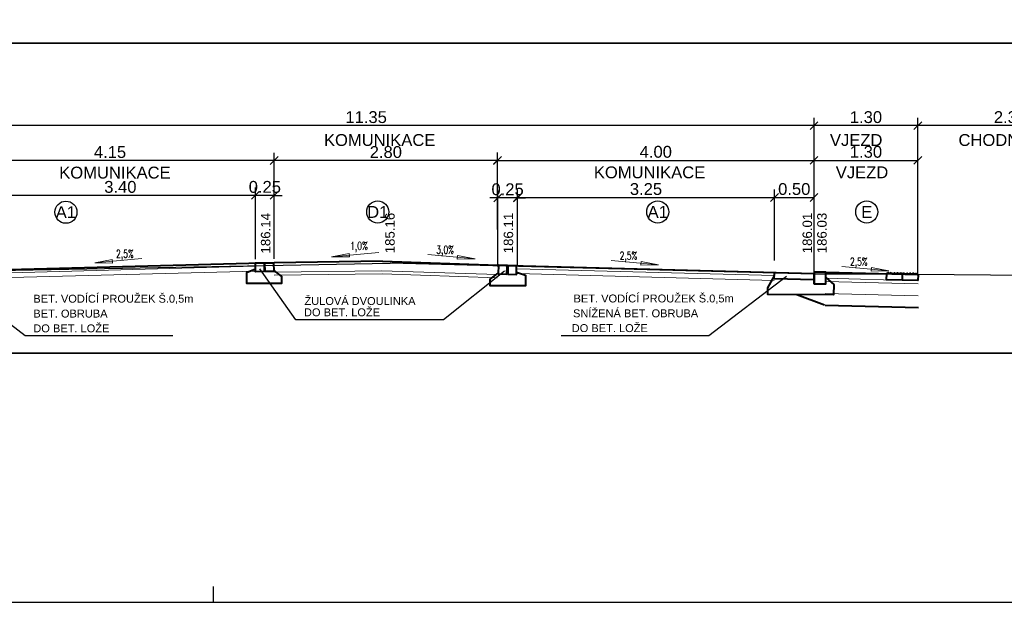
# Model space of a CAD drawing. Extents: x -698823 to -696424, y -1038555 to -1037403.
# Tile 16 of 42: x -697762 to -697750, y -1038270 to -1038263. Entities that reach past the tile are written whole.
import ezdxf
from ezdxf.enums import TextEntityAlignment as Align

# ---------------------------------------------------------------- set-up
doc = ezdxf.new("R2010")
doc.units = 0
for name, color, linetype, lineweight in [('3-řez-kóty návrh', 1, 'Continuous', 25), ('3-řez-kóty stav', 8, 'Continuous', 18), ('3-řez-návrh', 1, 'Continuous', 40), ('3-řez-popis', 7, 'Continuous', 20)]:
    doc.layers.add(name, color=color, linetype=linetype, lineweight=lineweight)
doc.styles.add('arial', font='arial.ttf')
doc.styles.add('TABULKA', font='romans.shx', dxfattribs={"width": 0.7})
doc.dimstyles.new('50', dxfattribs={"dimtxt": 0.15, "dimasz": 0.1, "dimexe": 0.1, "dimexo": 0.2, "dimgap": 0.06, "dimtad": 1, "dimrnd": 0.05, "dimzin": 0, "dimdsep": 46, "dimtxsty": 'arial', "dimblk": 'OBLIQUE', "dimcen": 0.09, "dimadec": 0, "dimazin": 0, "dimtfac": 1, "dimtix": 1, "dimtmove": 0, "dimatfit": 3, "dimldrblk": 'OBLIQUE', "dimfxl": 6, "dimfxlon": 1, "dimtolj": 1, "dimtzin": 0, "dimarcsym": 1})

# ---------------------------------------------------------------- blocks, each defined once
blk = doc.blocks.new('_OBLIQUE')
at = {"color": 0, "linetype": 'ByBlock'}
blk.add_line((-0.5, -0.5), (0.5, 0.5), dxfattribs=at)
blk = doc.blocks.new('*D539')
at = {"layer": '3-řez-kóty stav', "color": 0, "lineweight": -2}
for p, q in [((-697763.684, -1038265.863), (-697763.684, -1038264.052)), ((-697752.356, -1038265.983), (-697752.356, -1038264.052)), ((-697752.356, -1038264.152), (-697763.684, -1038264.152))]:
    blk.add_line(p, q, dxfattribs=at)
at = {"layer": '3-řez-kóty stav', "color": 0, "lineweight": -2, "xscale": 0.1, "yscale": 0.1, "zscale": 0.1}
for p, rotation in [((-697763.684, -1038264.152), 180.0000000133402), ((-697752.356, -1038264.152), 1.334020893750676e-08)]:
    blk.add_blockref('_OBLIQUE', p, dxfattribs=dict(at, rotation=rotation))
at = {"layer": '3-řez-kóty stav', "color": 0, "insert": (-697758.02, -1038264.045), "char_height": 0.15, "attachment_point": 5, "rotation": 0, "style": 'arial'}
blk.add_mtext('\\A1;11.35', dxfattribs=at)
blk = doc.blocks.new('*D540')
at = {"layer": '3-řez-kóty stav', "color": 0, "lineweight": -2}
for p, q in [((-697752.356, -1038266.017), (-697752.356, -1038264.052)), ((-697751.042, -1038265.983), (-697751.042, -1038264.052)), ((-697751.042, -1038264.152), (-697752.356, -1038264.152))]:
    blk.add_line(p, q, dxfattribs=at)
at = {"layer": '3-řez-kóty stav', "color": 0, "lineweight": -2, "xscale": 0.1, "yscale": 0.1, "zscale": 0.1}
for p, rotation in [((-697752.356, -1038264.152), 180.0000000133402), ((-697751.042, -1038264.152), 1.334020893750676e-08)]:
    blk.add_blockref('_OBLIQUE', p, dxfattribs=dict(at, rotation=rotation))
at = {"layer": '3-řez-kóty stav', "color": 0, "insert": (-697751.699, -1038264.045), "char_height": 0.15, "attachment_point": 5, "rotation": 0, "style": 'arial'}
blk.add_mtext('\\A1;1.30', dxfattribs=at)
blk = doc.blocks.new('*D541')
at = {"layer": '3-řez-kóty stav', "color": 0, "lineweight": -2}
for p, q in [((-697751.042, -1038266.047), (-697751.042, -1038264.052)), ((-697748.714, -1038265.982), (-697748.714, -1038264.052)), ((-697748.714, -1038264.152), (-697751.042, -1038264.152))]:
    blk.add_line(p, q, dxfattribs=at)
at = {"layer": '3-řez-kóty stav', "color": 0, "lineweight": -2, "xscale": 0.1, "yscale": 0.1, "zscale": 0.1}
for p, rotation in [((-697751.042, -1038264.152), 180.0000000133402), ((-697748.714, -1038264.152), 1.334020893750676e-08)]:
    blk.add_blockref('_OBLIQUE', p, dxfattribs=dict(at, rotation=rotation))
at = {"layer": '3-řez-kóty stav', "color": 0, "insert": (-697749.878, -1038264.045), "char_height": 0.15, "attachment_point": 5, "rotation": 0, "style": 'arial'}
blk.add_mtext('\\A1;2.35', dxfattribs=at)
blk = doc.blocks.new('*D543')
at = {"layer": '3-řez-kóty návrh', "color": 0, "lineweight": -2}
for p, q in [((-697763.336, -1038265.692), (-697763.336, -1038264.494)), ((-697759.182, -1038265.438), (-697759.182, -1038264.494)), ((-697759.182, -1038264.594), (-697763.336, -1038264.594))]:
    blk.add_line(p, q, dxfattribs=at)
at = {"layer": '3-řez-kóty návrh', "color": 0, "lineweight": -2, "xscale": 0.1, "yscale": 0.1, "zscale": 0.1, "rotation": 180}
blk.add_blockref('_OBLIQUE', (-697763.336, -1038264.594), dxfattribs=at)
at = {"layer": '3-řez-kóty návrh', "color": 0, "lineweight": -2, "xscale": 0.1, "yscale": 0.1, "zscale": 0.1}
blk.add_blockref('_OBLIQUE', (-697759.182, -1038264.594), dxfattribs=at)
at = {"layer": '3-řez-kóty návrh', "color": 0, "insert": (-697761.259, -1038264.487), "char_height": 0.15, "attachment_point": 5, "style": 'arial'}
blk.add_mtext('\\A1;4.15', dxfattribs=at)
blk = doc.blocks.new('*D544')
at = {"layer": '3-řez-kóty návrh', "color": 0, "lineweight": -2}
for p, q in [((-697762.835, -1038265.831), (-697762.835, -1038264.934)), ((-697759.421, -1038265.63), (-697759.421, -1038264.934)), ((-697759.421, -1038265.034), (-697762.835, -1038265.034))]:
    blk.add_line(p, q, dxfattribs=at)
at = {"layer": '3-řez-kóty návrh', "color": 0, "lineweight": -2, "xscale": 0.1, "yscale": 0.1, "zscale": 0.1, "rotation": 180}
blk.add_blockref('_OBLIQUE', (-697762.835, -1038265.034), dxfattribs=at)
at = {"layer": '3-řez-kóty návrh', "color": 0, "lineweight": -2, "xscale": 0.1, "yscale": 0.1, "zscale": 0.1}
blk.add_blockref('_OBLIQUE', (-697759.421, -1038265.034), dxfattribs=at)
at = {"layer": '3-řez-kóty návrh', "color": 0, "insert": (-697761.128, -1038264.928), "char_height": 0.15, "attachment_point": 5, "style": 'arial'}
blk.add_mtext('\\A1;3.40', dxfattribs=at)
blk = doc.blocks.new('*D545')
at = {"layer": '3-řez-kóty návrh', "color": 0, "lineweight": -2}
for p, q in [((-697759.182, -1038265.692), (-697759.182, -1038264.494)), ((-697756.359, -1038265.415), (-697756.359, -1038264.494)), ((-697756.359, -1038264.594), (-697759.182, -1038264.594))]:
    blk.add_line(p, q, dxfattribs=at)
at = {"layer": '3-řez-kóty návrh', "color": 0, "lineweight": -2, "xscale": 0.1, "yscale": 0.1, "zscale": 0.1, "rotation": 180}
blk.add_blockref('_OBLIQUE', (-697759.182, -1038264.594), dxfattribs=at)
at = {"layer": '3-řez-kóty návrh', "color": 0, "lineweight": -2, "xscale": 0.1, "yscale": 0.1, "zscale": 0.1}
blk.add_blockref('_OBLIQUE', (-697756.359, -1038264.594), dxfattribs=at)
at = {"layer": '3-řez-kóty návrh', "color": 0, "insert": (-697757.771, -1038264.487), "char_height": 0.15, "attachment_point": 5, "style": 'arial'}
blk.add_mtext('\\A1;2.80', dxfattribs=at)
blk = doc.blocks.new('*D546')
at = {"layer": '3-řez-kóty návrh', "color": 0, "lineweight": -2}
for p, q in [((-697759.421, -1038265.842), (-697759.421, -1038264.934)), ((-697759.182, -1038265.836), (-697759.182, -1038264.934)), ((-697759.421, -1038265.034), (-697759.521, -1038265.034)), ((-697759.182, -1038265.034), (-697759.421, -1038265.034)), ((-697759.182, -1038265.034), (-697759.082, -1038265.034))]:
    blk.add_line(p, q, dxfattribs=at)
at = {"layer": '3-řez-kóty návrh', "color": 0, "lineweight": -2, "xscale": 0.1, "yscale": 0.1, "zscale": 0.1}
blk.add_blockref('_OBLIQUE', (-697759.421, -1038265.034), dxfattribs=at)
at = {"layer": '3-řez-kóty návrh', "color": 0, "lineweight": -2, "xscale": 0.1, "yscale": 0.1, "zscale": 0.1, "rotation": 180}
blk.add_blockref('_OBLIQUE', (-697759.182, -1038265.034), dxfattribs=at)
at = {"layer": '3-řez-kóty návrh', "color": 0, "insert": (-697759.301, -1038264.928), "char_height": 0.15, "attachment_point": 5, "style": 'arial'}
blk.add_mtext('\\A1;0.25', dxfattribs=at)
blk = doc.blocks.new('*D547')
at = {"layer": '3-řez-kóty návrh', "color": 0, "lineweight": -2}
for p, q in [((-697752.857, -1038265.657), (-697752.857, -1038264.961)), ((-697752.356, -1038265.858), (-697752.356, -1038264.961)), ((-697752.857, -1038265.061), (-697752.356, -1038265.061))]:
    blk.add_line(p, q, dxfattribs=at)
at = {"layer": '3-řez-kóty návrh', "color": 0, "lineweight": -2, "xscale": 0.1, "yscale": 0.1, "zscale": 0.1, "rotation": 180}
blk.add_blockref('_OBLIQUE', (-697752.857, -1038265.061), dxfattribs=at)
at = {"layer": '3-řez-kóty návrh', "color": 0, "lineweight": -2, "xscale": 0.1, "yscale": 0.1, "zscale": 0.1}
blk.add_blockref('_OBLIQUE', (-697752.356, -1038265.061), dxfattribs=at)
at = {"layer": '3-řez-kóty návrh', "color": 0, "insert": (-697752.606, -1038264.955), "char_height": 0.15, "attachment_point": 5, "style": 'arial'}
blk.add_mtext('\\A1;0.50', dxfattribs=at)
blk = doc.blocks.new('*D548')
at = {"layer": '3-řez-kóty návrh', "color": 0, "lineweight": -2}
for p, q in [((-697756.359, -1038265.465), (-697756.359, -1038264.491)), ((-697752.356, -1038265.719), (-697752.356, -1038264.491)), ((-697756.359, -1038264.591), (-697752.356, -1038264.591))]:
    blk.add_line(p, q, dxfattribs=at)
at = {"layer": '3-řez-kóty návrh', "color": 0, "lineweight": -2, "xscale": 0.1, "yscale": 0.1, "zscale": 0.1, "rotation": 180}
blk.add_blockref('_OBLIQUE', (-697756.359, -1038264.591), dxfattribs=at)
at = {"layer": '3-řez-kóty návrh', "color": 0, "lineweight": -2, "xscale": 0.1, "yscale": 0.1, "zscale": 0.1}
blk.add_blockref('_OBLIQUE', (-697752.356, -1038264.591), dxfattribs=at)
at = {"layer": '3-řez-kóty návrh', "color": 0, "insert": (-697754.357, -1038264.484), "char_height": 0.15, "attachment_point": 5, "style": 'arial'}
blk.add_mtext('\\A1;4.00', dxfattribs=at)
blk = doc.blocks.new('*D549')
at = {"layer": '3-řez-kóty návrh', "color": 0, "lineweight": -2}
for p, q in [((-697756.106, -1038265.657), (-697756.106, -1038264.961)), ((-697752.857, -1038265.858), (-697752.857, -1038264.961)), ((-697756.106, -1038265.061), (-697752.857, -1038265.061))]:
    blk.add_line(p, q, dxfattribs=at)
at = {"layer": '3-řez-kóty návrh', "color": 0, "lineweight": -2, "xscale": 0.1, "yscale": 0.1, "zscale": 0.1, "rotation": 180}
blk.add_blockref('_OBLIQUE', (-697756.106, -1038265.061), dxfattribs=at)
at = {"layer": '3-řez-kóty návrh', "color": 0, "lineweight": -2, "xscale": 0.1, "yscale": 0.1, "zscale": 0.1}
blk.add_blockref('_OBLIQUE', (-697752.857, -1038265.061), dxfattribs=at)
at = {"layer": '3-řez-kóty návrh', "color": 0, "insert": (-697754.481, -1038264.955), "char_height": 0.15, "attachment_point": 5, "style": 'arial'}
blk.add_mtext('\\A1;3.25', dxfattribs=at)
blk = doc.blocks.new('*D550')
at = {"layer": '3-řez-kóty návrh', "color": 0, "lineweight": -2}
for p, q in [((-697756.356, -1038265.936), (-697756.356, -1038264.965)), ((-697756.106, -1038265.93), (-697756.106, -1038264.965)), ((-697756.356, -1038265.065), (-697756.456, -1038265.065)), ((-697756.106, -1038265.065), (-697756.356, -1038265.065)), ((-697756.106, -1038265.065), (-697756.006, -1038265.065))]:
    blk.add_line(p, q, dxfattribs=at)
at = {"layer": '3-řez-kóty návrh', "color": 0, "lineweight": -2, "xscale": 0.1, "yscale": 0.1, "zscale": 0.1}
blk.add_blockref('_OBLIQUE', (-697756.356, -1038265.065), dxfattribs=at)
at = {"layer": '3-řez-kóty návrh', "color": 0, "lineweight": -2, "xscale": 0.1, "yscale": 0.1, "zscale": 0.1, "rotation": 180}
blk.add_blockref('_OBLIQUE', (-697756.106, -1038265.065), dxfattribs=at)
at = {"layer": '3-řez-kóty návrh', "color": 0, "insert": (-697756.231, -1038264.958), "char_height": 0.15, "attachment_point": 5, "style": 'arial'}
blk.add_mtext('\\A1;0.25', dxfattribs=at)
blk = doc.blocks.new('VAROVNNÝ PÁS 60')
for p, q in [((0, 0), (0, -0.06)), ((0.2, 0), (0, 0)), ((0.0207, 0.0101), (0.0207, 0.0101)), ((0.0607, 0.0101), (0.0607, 0.0101)), ((0.1007, 0.0101), (0.1007, 0.0101)), ((0.1407, 0.0101), (0.1407, 0.0101)), ((0.1807, 0.0101), (0.1807, 0.0101)), ((0.2, 0), (0.2, -0.06)), ((0, -0.06), (0.2, -0.06))]:
    blk.add_line(p, q)
for centre, start, end in [((0.0207, 0.0001), 90.00001, 180.00001), ((0.0207, 0.0001), 0.00001, 90.00001), ((0.0607, 0.0001), 90.00001, 180.00001), ((0.0607, 0.0001), 0.00001, 90.00001), ((0.1007, 0.0001), 90.00001, 180.00001), ((0.1007, 0.0001), 0.00001, 90.00001), ((0.1407, 0.0001), 90.00001, 180.00001), ((0.1407, 0.0001), 0.00001, 90.00001), ((0.1807, 0.0001), 90.00001, 180.00001), ((0.1807, 0.0001), 0.00001, 90.00001)]:
    blk.add_arc(centre, 0.01, start, end)
blk = doc.blocks.new('*D551')
at = {"layer": '3-řez-kóty návrh', "color": 0, "lineweight": -2}
for p, q in [((-697752.356, -1038265.974), (-697752.356, -1038264.491)), ((-697751.042, -1038265.923), (-697751.042, -1038264.491)), ((-697752.356, -1038264.591), (-697751.042, -1038264.591))]:
    blk.add_line(p, q, dxfattribs=at)
at = {"layer": '3-řez-kóty návrh', "color": 0, "lineweight": -2, "xscale": 0.1, "yscale": 0.1, "zscale": 0.1, "rotation": 180}
blk.add_blockref('_OBLIQUE', (-697752.356, -1038264.591), dxfattribs=at)
at = {"layer": '3-řez-kóty návrh', "color": 0, "lineweight": -2, "xscale": 0.1, "yscale": 0.1, "zscale": 0.1}
blk.add_blockref('_OBLIQUE', (-697751.042, -1038264.591), dxfattribs=at)
at = {"layer": '3-řez-kóty návrh', "color": 0, "insert": (-697751.699, -1038264.484), "char_height": 0.15, "attachment_point": 5, "style": 'arial'}
blk.add_mtext('\\A1;1.30', dxfattribs=at)
blk = doc.blocks.new('5a4')
blk.add_line((-21, 0), (-21, 0.2))
blk.add_lwpolyline([(-31.5, 0), (-52.5, 0), (-52.5, 14.85), (0, 14.85), (0, 0), (-31.5, 0)])

msp = doc.modelspace()

# ---------------------------------------------------------------- linework, layer by layer
at = {"layer": '3-řez-kóty návrh'}
for points in [[(-697760.465, -1038266.811), (-697762.333, -1038266.811), (-697763.412, -1038265.98)], [(-697756.272, -1038265.995), (-697757.041, -1038266.608), (-697758.909, -1038266.608), (-697759.365, -1038265.962)], [(-697755.553, -1038266.808), (-697753.685, -1038266.808), (-697752.706, -1038266.055)]]:
    msp.add_lwpolyline(points, dxfattribs=at)
for centre in [(-697761.817, -1038265.247), (-697757.873, -1038265.244), (-697754.332, -1038265.244), (-697751.689, -1038265.244)]:
    msp.add_circle(centre, 0.14, dxfattribs=at)
at = {"layer": '3-řez-kóty stav', "lineweight": 30}
for p, q in [((-697763.684, -1038266.003), (-697757.715, -1038265.893)), ((-697752.356, -1038266.033), (-697757.715, -1038265.893)), ((-697751.042, -1038266.033), (-697752.356, -1038266.033)), ((-697751.042, -1038266.033), (-697748.714, -1038266.053))]:
    msp.add_line(p, q, dxfattribs=at)
at = {"layer": '3-řez-návrh'}
for p, q in [((-697757.815, -1038265.868), (-697759.182, -1038265.886)), ((-697757.815, -1038265.868), (-697756.356, -1038265.917)), ((-697759.182, -1038265.886), (-697763.336, -1038265.997)), ((-697756.356, -1038265.917), (-697752.356, -1038266.024)), ((-697752.206, -1038266.004), (-697751.041, -1038266.034)), ((-697752.224, -1038266.423), (-697752.574, -1038266.291)), ((-697752.217, -1038266.424), (-697751.035, -1038266.454))]:
    msp.add_line(p, q, dxfattribs=at)
at = {"layer": '3-řez-návrh', "color": 30, "lineweight": 20}
for p, q in [((-697759.42, -1038265.932), (-697762.835, -1038266.023)), ((-697759.419, -1038265.992), (-697762.834, -1038266.083)), ((-697757.821, -1038265.988), (-697759.183, -1038266.006)), ((-697757.821, -1038265.988), (-697756.361, -1038266.037)), ((-697756.108, -1038265.964), (-697752.856, -1038266.05)), ((-697757.818, -1038266.028), (-697759.183, -1038266.046)), ((-697757.818, -1038266.028), (-697756.363, -1038266.077)), ((-697756.11, -1038266.023), (-697752.858, -1038266.11)), ((-697752.208, -1038266.084), (-697751.04, -1038266.114)), ((-697752.209, -1038266.124), (-697751.04, -1038266.154)), ((-697752.213, -1038266.274), (-697751.037, -1038266.304))]:
    msp.add_line(p, q, dxfattribs=at)
at = {"layer": '3-řez-návrh'}
for points in [[(-697759.419, -1038265.97), (-697759.532, -1038266.013), (-697759.531, -1038266.144), (-697759.085, -1038266.144), (-697759.085, -1038266.06), (-697759.185, -1038265.987)], [(-697756.118, -1038266.004), (-697756.005, -1038266.046), (-697756.006, -1038266.177), (-697756.452, -1038266.177), (-697756.452, -1038266.093), (-697756.352, -1038266.02)], [(-697752.206, -1038266.072), (-697752.106, -1038266.161), (-697752.109, -1038266.292), (-697752.938, -1038266.29), (-697752.938, -1038266.206), (-697752.857, -1038266.051)]]:
    msp.add_lwpolyline(points, dxfattribs=at)
for points in [[(-697759.308, -1038265.998), (-697759.418, -1038266), (-697759.421, -1038265.89), (-697759.311, -1038265.888)], [(-697759.188, -1038265.996), (-697759.298, -1038265.998), (-697759.301, -1038265.888), (-697759.191, -1038265.886)], [(-697756.349, -1038266.029), (-697756.239, -1038266.032), (-697756.237, -1038265.922), (-697756.347, -1038265.919)], [(-697756.229, -1038266.032), (-697756.119, -1038266.034), (-697756.117, -1038265.924), (-697756.227, -1038265.922)], [(-697752.358, -1038266.104), (-697752.858, -1038266.09), (-697752.856, -1038266.01), (-697752.356, -1038266.024)]]:
    msp.add_lwpolyline(points, close=True, dxfattribs=at)
msp.add_lwpolyline([(-697752.356, -1038266.154), (-697752.356, -1038266.024), (-697752.356, -1038266.154), (-697752.206, -1038266.154), (-697752.206, -1038266.004), (-697752.336, -1038266.004, 0.414214), (-697752.356, -1038266.024)], format="xyb", dxfattribs=at)
at = {"layer": '3-řez-popis', "lineweight": 35}
for p, q in [((-697767.038, -1038263.108), (-697745.622, -1038263.108)), ((-697767.088, -1038267.033), (-697748.714, -1038267.033))]:
    msp.add_line(p, q, dxfattribs=at)
at = {"layer": '3-řez-popis', "color": 1}
for points in [[(-697761.453, -1038265.89), (-697761.227, -1038265.892), (-697761.231, -1038265.847), (-697761.453, -1038265.89), (-697760.855, -1038265.835)], [(-697758.456, -1038265.811), (-697758.23, -1038265.813), (-697758.234, -1038265.769), (-697758.456, -1038265.811), (-697757.858, -1038265.757)], [(-697756.641, -1038265.838), (-697756.867, -1038265.84), (-697756.863, -1038265.796), (-697756.641, -1038265.838), (-697757.239, -1038265.784)], [(-697754.322, -1038265.914), (-697754.548, -1038265.916), (-697754.544, -1038265.871), (-697754.322, -1038265.914), (-697754.92, -1038265.859)], [(-697751.409, -1038265.99), (-697751.635, -1038265.992), (-697751.631, -1038265.947), (-697751.409, -1038265.99), (-697752.006, -1038265.935)]]:
    msp.add_lwpolyline(points, dxfattribs=at)

# ---------------------------------------------------------------- block references
at = {"ltscale": 0.1}
msp.add_blockref('5a4', (-697738.952, -1038270.184), dxfattribs=at)
at = {"layer": '3-řez-návrh', "xscale": -1, "yscale": 1.3, "rotation": 358.5164832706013}
for p in [(-697751.241, -1038266.029), (-697751.041, -1038266.034)]:
    msp.add_blockref('VAROVNNÝ PÁS 60', p, dxfattribs=at)

# ---------------------------------------------------------------- texts
at = {"layer": '3-řez-kóty návrh', "style": 'arial'}
for s, p in [('KOMUNIKACE', (-697761.197, -1038264.821)), ('KOMUNIKACE', (-697754.436, -1038264.818)), (' VJEZD', (-697751.778, -1038264.818))]:
    msp.add_text(s, height=0.15, rotation=0.0051, dxfattribs=at).set_placement(p, align=Align.CENTER)
for s, p in [('A1', (-697761.817, -1038265.247)), ('D1', (-697757.873, -1038265.244)), ('A1', (-697754.332, -1038265.244)), ('E', (-697751.689, -1038265.244))]:
    msp.add_text(s, height=0.15, dxfattribs=at).set_placement(p, align=Align.MIDDLE_CENTER)
for s, rotation, p in [('BET. VODÍCÍ PROUŽEK Š.0,5m', 360, (-697762.229, -1038266.392)), ('ŽULOVÁ DVOULINKA', 360, (-697758.8, -1038266.421)), ('BET. VODÍCÍ PROUŽEK Š.0,5m', 0, (-697755.397, -1038266.389)), ('BET. OBRUBA', 360, (-697762.229, -1038266.58)), ('DO BET. LOŽE', 360, (-697758.806, -1038266.564)), ('SNÍŽENÁ BET. OBRUBA', 0, (-697755.404, -1038266.577)), ('DO BET. LOŽE', 360, (-697762.229, -1038266.767)), ('DO BET. LOŽE', 0, (-697755.42, -1038266.764))]:
    msp.add_text(s, height=0.1, rotation=rotation, dxfattribs=at).set_placement(p)
at = {"layer": '3-řez-kóty stav', "style": 'arial'}
for s, p in [('CHODNÍK', (-697750.046, -1038264.409)), ('KOMUNIKACE', (-697757.849, -1038264.409)), (' VJEZD', (-697751.852, -1038264.409))]:
    msp.add_text(s, height=0.15, rotation=0.0051, dxfattribs=at).set_placement(p, align=Align.CENTER)
at = {"layer": '3-řez-popis', "color": 1, "style": 'arial'}
for s, p in [('186.14', (-697759.231, -1038265.514)), ('185.16', (-697757.659, -1038265.511)), ('186.11', (-697756.161, -1038265.511)), ('186.01', (-697752.381, -1038265.511)), ('186.03', (-697752.196, -1038265.511))]:
    msp.add_text(s, height=0.12, rotation=90, dxfattribs=at).set_placement(p, align=Align.CENTER)
at = {"layer": '3-řez-popis', "color": 1, "style": 'TABULKA', "width": 0.7}
for s, p in [('2,5%%%', (-697761.071, -1038265.773)), ('1,0%%%', (-697758.111, -1038265.673)), ('3,0%%%', (-697757.022, -1038265.722)), ('2,5%%%', (-697754.703, -1038265.797)), ('2,5%%%', (-697751.79, -1038265.873))]:
    msp.add_text(s, height=0.1, rotation=0, dxfattribs=at).set_placement(p, align=Align.MIDDLE_CENTER)

# ---------------------------------------------------------------- dimensions: what is measured, and where the dimension line sits
at = {"layer": '3-řez-kóty návrh'}
for base, p1, p2, picture, middle in [((-697763.336, -1038264.594), (-697759.182, -1038265.488), (-697763.336, -1038265.742), '*D543', (-697761.259, -1038264.487)), ((-697759.182, -1038264.594), (-697756.359, -1038265.465), (-697759.182, -1038265.742), '*D545', (-697757.771, -1038264.487)), ((-697751.042, -1038264.591), (-697752.356, -1038266.024), (-697751.042, -1038265.973), '*D551', (-697751.699, -1038264.484)), ((-697762.835, -1038265.034), (-697759.421, -1038265.68), (-697762.835, -1038265.881), '*D544', (-697761.128, -1038264.928)), ((-697759.421, -1038265.034), (-697759.182, -1038265.886), (-697759.421, -1038265.892), '*D546', (-697759.301, -1038264.928)), ((-697756.356, -1038265.065), (-697756.106, -1038265.98), (-697756.356, -1038265.986), '*D550', (-697756.231, -1038264.958))]:
    dim = msp.add_linear_dim(base=base, p1=p1, p2=p2, dimstyle='50', override={"dimexo": 0.05, "dimgap": 0.03}, dxfattribs=at)
    dim.commit()
    dim.dimension.update_dxf_attribs({"geometry": picture, "text_midpoint": middle})
for base, p1, p2, picture, middle in [((-697752.356, -1038264.591), (-697756.359, -1038265.515), (-697752.356, -1038265.769), '*D548', (-697754.357, -1038264.484)), ((-697752.857, -1038265.061), (-697756.106, -1038265.707), (-697752.857, -1038265.908), '*D549', (-697754.481, -1038264.955)), ((-697752.356, -1038265.061), (-697752.857, -1038265.707), (-697752.356, -1038265.908), '*D547', (-697752.606, -1038264.955))]:
    dim = msp.add_linear_dim(base=base, p1=p1, p2=p2, angle=180, dimstyle='50', override={"dimexo": 0.05, "dimgap": 0.03}, dxfattribs=at)
    dim.commit()
    dim.dimension.update_dxf_attribs({"geometry": picture, "text_midpoint": middle})
at = {"layer": '3-řez-kóty stav'}
for base, p1, p2, picture, middle in [((-697763.684, -1038264.152), (-697752.356, -1038266.033), (-697763.684, -1038265.913), '*D539', (-697758.02, -1038264.045)), ((-697752.356, -1038264.152), (-697751.042, -1038266.033), (-697752.356, -1038266.067), '*D540', (-697751.699, -1038264.045)), ((-697751.042, -1038264.152), (-697748.714, -1038266.032), (-697751.042, -1038266.097), '*D541', (-697749.878, -1038264.045))]:
    dim = msp.add_linear_dim(base=base, p1=p1, p2=p2, angle=0, dimstyle='50', override={"dimexo": 0.05, "dimgap": 0.03}, dxfattribs=at)
    dim.commit()
    dim.dimension.update_dxf_attribs({"geometry": picture, "text_midpoint": middle})

doc.saveas('drawing.dxf')
